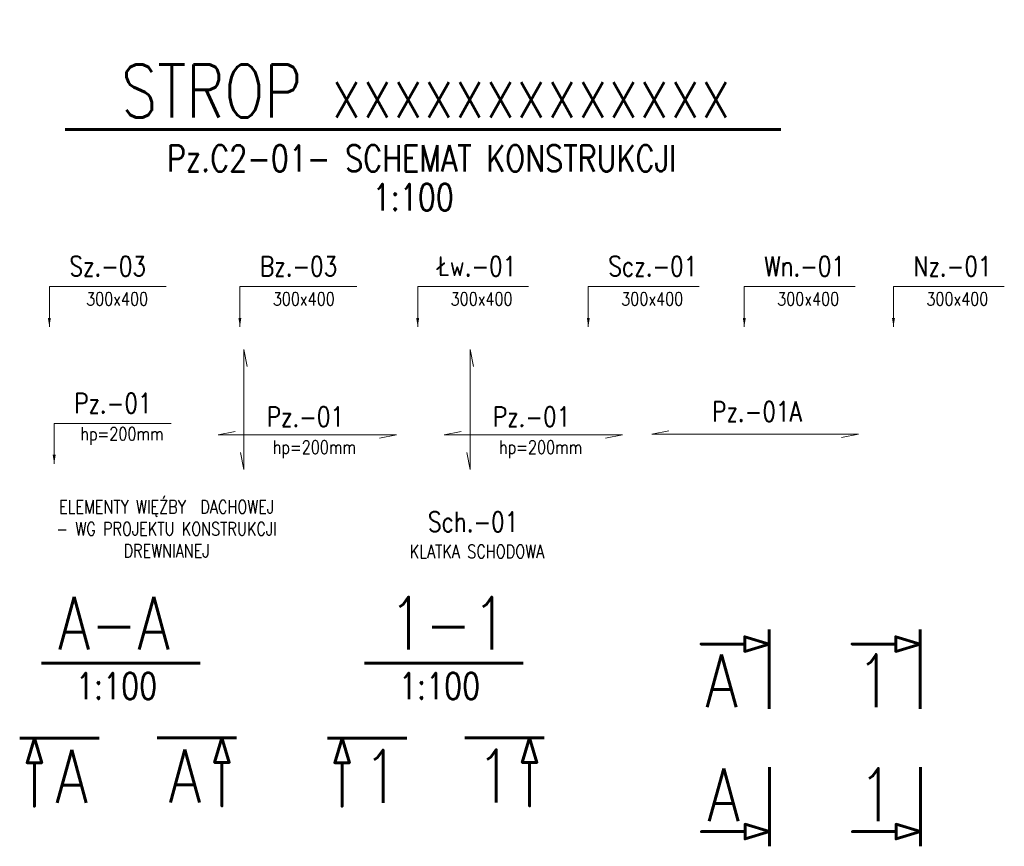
# Model space of a CAD drawing. Extents: x -1474 to 103285, y -318 to 75879.
# Tile 5 of 11: x 3864 to 7128, y 65126 to 67867. Entities that reach past the tile are written whole.
import ezdxf
from ezdxf.enums import TextEntityAlignment as Align

# ---------------------------------------------------------------- set-up
doc = ezdxf.new("R2010")
doc.units = 0
doc.header["$LTSCALE"] = 8
doc.header["$MEASUREMENT"] = 0
for name, color, linetype, lineweight in [('P-Linia1', 3, 'Continuous', 40), ('P-Linia3', 6, 'Continuous', 60), ('P-Linia4', 253, 'Continuous', 5), ('P-Opis', 1, 'Continuous', 18), ('P-Wymiar', 254, 'Continuous', 9)]:
    doc.layers.add(name, color=color, linetype=linetype, lineweight=lineweight)
doc.styles.add('CDMSTYLE', font='simplex.shx', dxfattribs={"width": 0.8})
doc.styles.add('SIMPLEX', font='simplex.shx', dxfattribs={"width": 0.8})
doc.dimstyles.new('C_1_20', dxfattribs={"dimscale": 0.1, "dimtxt": 400, "dimasz": 300, "dimexe": 300, "dimexo": 300, "dimgap": 140, "dimtad": 1, "dimdec": 1, "dimrnd": 1, "dimzin": 9, "dimtxsty": 'CDMSTYLE', "dimblk1": 'ARCHTICK', "dimblk2": 'ARCHTICK', "dimsah": 1, "dimcen": 600, "dimdle": 300, "dimclrd": 256, "dimclre": 256, "dimclrt": 1, "dimadec": 1, "dimazin": 2, "dimtfac": 1, "dimtdec": 1, "dimtix": 1, "dimtmove": 2, "dimatfit": 3, "dimfxl": 300, "dimtvp": 1, "dimtolj": 1, "dimtzin": 0, "dimlwd": -1, "dimlwe": -1, "dimarcsym": 0})

# ---------------------------------------------------------------- blocks, each defined once
blk = doc.blocks.new('_ArchTick')
at = {"color": 0, "linetype": 'ByBlock', "const_width": 0.15}
blk.add_lwpolyline([(-0.5, -0.5), (0.5, 0.5)], dxfattribs=at)

msp = doc.modelspace()

# ---------------------------------------------------------------- linework, layer by layer
at = {"layer": 'P-Linia3', "color": 6, "linetype": 'Continuous'}
for p, q in [((4014.43144, 67502.77084), (6387.32993, 67502.77084)), ((3936.3934, 65733.30213), (4462.75503, 65733.30213)), ((5007.15253, 65733.30213), (5533.51417, 65733.30213))]:
    msp.add_line(p, q, dxfattribs=at)
at = {"layer": 'P-Linia3', "color": 6, "flags": 128}
for points in [[(6348.91134, 65845.06706), (6348.91134, 65796.46706), (6267.91134, 65820.76706), (6267.91134, 65796.46706), (6123.11335, 65796.46706), (6267.91134, 65796.46706), (6267.91134, 65772.16706), (6348.91134, 65796.46706), (6348.91134, 65582.11187)], [(6849.15652, 65845.06706), (6849.15652, 65796.46706), (6768.15652, 65820.76706), (6768.15652, 65796.46706), (6623.35853, 65796.46706), (6768.15652, 65796.46706), (6768.15652, 65772.16706), (6849.15652, 65796.46706), (6849.15652, 65582.11187)], [(3864.23927, 65484.26778), (3912.83927, 65484.26778), (3888.53927, 65403.26778), (3912.83927, 65403.26778), (3912.83927, 65258.46979), (3912.83927, 65403.26778), (3937.13927, 65403.26778), (3912.83927, 65484.26778), (4127.19447, 65484.26778)], [(4583.37025, 65485.36633), (4534.77025, 65485.36633), (4559.07025, 65404.36633), (4534.77025, 65404.36633), (4534.77025, 65259.56835), (4534.77025, 65404.36633), (4510.47025, 65404.36633), (4534.77025, 65485.36633), (4320.41506, 65485.36633)], [(4884.05863, 65484.26778), (4932.65863, 65484.26778), (4908.35863, 65403.26778), (4932.65863, 65403.26778), (4932.65863, 65258.46979), (4932.65863, 65403.26778), (4956.95863, 65403.26778), (4932.65863, 65484.26778), (5147.01383, 65484.26778)], [(5603.18961, 65485.36633), (5554.58961, 65485.36633), (5578.88961, 65404.36633), (5554.58961, 65404.36633), (5554.58961, 65259.56835), (5554.58961, 65404.36633), (5530.28961, 65404.36633), (5554.58961, 65485.36633), (5340.23442, 65485.36633)], [(6350.00989, 65125.93608), (6350.00989, 65174.53608), (6269.00989, 65150.23608), (6269.00989, 65174.53608), (6124.21191, 65174.53608), (6269.00989, 65174.53608), (6269.00989, 65198.83608), (6350.00989, 65174.53608), (6350.00989, 65388.89127)], [(6850.25507, 65125.93608), (6850.25507, 65174.53608), (6769.25507, 65150.23608), (6769.25507, 65174.53608), (6624.45708, 65174.53608), (6769.25507, 65174.53608), (6769.25507, 65198.83608), (6850.25507, 65174.53608), (6850.25507, 65388.89127)]]:
    msp.add_lwpolyline(points, dxfattribs=at)
at = {"layer": 'P-Linia4'}
for p, q in [((4607.36685, 66773.6754), (4607.36685, 66375.7236)), ((4607.36685, 66773.6754), (4618.42127, 66717.33705)), ((5357.13572, 66773.6754), (5357.13572, 66375.7236)), ((5357.13572, 66773.6754), (5368.19015, 66717.33705)), ((4521.98281, 66490.5562), (4578.32116, 66501.61063)), ((5112.93968, 66490.5562), (4521.98281, 66490.5562)), ((5112.93968, 66490.5562), (5056.60133, 66479.50177)), ((5271.75168, 66490.5562), (5328.09003, 66501.61063)), ((5862.70855, 66490.5562), (5271.75168, 66490.5562)), ((5862.70855, 66490.5562), (5806.3702, 66479.50177)), ((5959.9369, 66492.34313), (6016.27525, 66503.39756)), ((6644.35484, 66492.34313), (5959.9369, 66492.34313)), ((6644.35484, 66492.34313), (6588.01649, 66481.2887)), ((4607.36685, 66375.7236), (4596.31242, 66432.06195)), ((5357.13572, 66375.7236), (5346.08129, 66432.06195))]:
    msp.add_line(p, q, dxfattribs=at)

# ---------------------------------------------------------------- texts
at = {"layer": 'P-Linia1', "color": 3, "linetype": 'Continuous', "insert": (5196.14938, 67407.0712), "char_height": 87.5, "width": 5194.9603294, "attachment_point": 5, "style": 'SIMPLEX'}
msp.add_mtext('Pz.C2-01- SCHEMAT KONSTRUKCJI', dxfattribs=at)
at = {"layer": 'P-Linia1', "color": 3, "linetype": 'Continuous', "char_height": 87.5, "attachment_point": 1, "style": 'SIMPLEX'}
for insert in [(5033.68879, 67322.16824), (4050.10708, 65701.44403), (5120.86622, 65701.44403)]:
    msp.add_mtext('1:100', dxfattribs=dict(at, insert=insert))
at = {"layer": 'P-Linia1', "color": 3, "char_height": 65.625, "attachment_point": 4, "style": 'CDMSTYLE'}
for s, insert in [('{\\Fsimplex.shx|c238;S}z.-03', (4028.70427, 67049.43846)), ('{\\Fsimplex.shx|c238;B}z.-03', (4660.31059, 67049.43846)), ('{\\Fsimplex.shx|c238;Łw}.-0{\\Fsimplex.shx|c238;1}', (5249.69942, 67049.43846)), ('{\\Fsimplex.shx|c238;Scz}.-0{\\Fsimplex.shx|c238;1}', (5815.334, 67049.43846)), ('{\\Fsimplex.shx|c238;Wn}.-0{\\Fsimplex.shx|c238;1}', (6332.32323, 67049.43846)), ('{\\Fsimplex.shx|c238;Nz}.-0{\\Fsimplex.shx|c238;1}', (6826.83466, 67049.43846)), ('{\\Fsimplex.shx|c238;Pz.-01}', (4044.74607, 66595.32754)), ('{\\Fsimplex.shx|c238;Pz.-01}', (4682.76731, 66550.64644)), ('{\\Fsimplex.shx|c238;Pz.-01}', (5432.53619, 66550.64644)), ('Pz.-01A', (6159.45152, 66567.66244)), ('{\\Fsimplex.shx|c238;Sch.-01}', (5217.53866, 66201.9368))]:
    msp.add_mtext(s, dxfattribs=dict(at, insert=insert))
at = {"layer": 'P-Linia3', "color": 6, "style": 'SIMPLEX', "width": 0.8}
for s, p in [('A', (6136.95775, 65674.56625)), ('1', (6637.20292, 65674.56625)), ('A', (3982.98181, 65358.15392)), ('A', (4357.96105, 65359.25248)), ('1', (5002.80117, 65358.15392)), ('1', (5377.78041, 65359.25248)), ('A', (6144.19322, 65296.7661)), ('1', (6644.4384, 65296.7661))]:
    msp.add_text(s, height=175, dxfattribs=at).set_placement(p, align=Align.MIDDLE_LEFT)
at = {"layer": 'P-Linia3', "color": 6, "linetype": 'Continuous', "char_height": 175, "style": 'SIMPLEX'}
for s, insert, attachment_point in [('STROP {\\Fsimplex.shx|c238;xxxxxxxxxxxxx}', (5211.81051, 67630.50237), 5), ('A-A', (3990.78554, 65865.51992), 4), ('{\\Fsimplex.shx|c238;1}-{\\Fsimplex.shx|c238;1}', (5087.21401, 65865.51992), 4)]:
    msp.add_mtext(s, dxfattribs=dict(at, insert=insert, attachment_point=attachment_point))
at = {"layer": 'P-Opis', "char_height": 65.625, "attachment_point": 5, "style": 'CDMSTYLE'}
for s, insert in [('{\\Fsimplex.shx|c238;\\H0.6667x;\\C1;300x400}', (4187.13862, 66940.93539)), ('{\\Fsimplex.shx|c238;\\H0.6667x;\\C1;300x400}', (4805.90843, 66940.93539)), ('{\\Fsimplex.shx|c238;\\H0.6667x;\\C1;300x400}', (5395.29726, 66940.93539)), ('{\\Fsimplex.shx|c238;\\H0.6667x;\\C1;300x400}', (5960.93185, 66940.93539)), ('{\\Fsimplex.shx|c238;\\H0.6667x;\\C1;300x400}', (6477.92107, 66940.93539)), ('{\\Fsimplex.shx|c238;\\H0.6667x;\\C1;300x400}', (6972.43251, 66940.93539)), ('{\\Fsimplex.shx|c238;\\H0.6667x;\\C1;hp=200mm}', (4203.18041, 66486.82447)), ('{\\Fsimplex.shx|c238;\\H0.6667x;\\C1;hp=200mm}', (4841.20166, 66442.14337)), ('{\\Fsimplex.shx|c238;\\H0.6667x;\\C1;hp=200mm}', (5590.97053, 66442.14337))]:
    msp.add_mtext(s, dxfattribs=dict(at, insert=insert))
at = {"layer": 'P-Opis', "color": 1, "char_height": 43.75, "attachment_point": 2, "style": 'CDMSTYLE'}
for s, insert in [('ELEMENTY{\\Fsimplex.shx|c238; WIĘŹBY } DACHOWEJ\\P- WG PROJEKTU KONSTRUKCJI\\PDREWNIANEJ', (4351.07964, 66273.50122)), ('{\\Fsimplex.shx|c238;KLATKA SCHODOWA}', (5380.10478, 66125.62322))]:
    msp.add_mtext(s, dxfattribs=dict(at, insert=insert))

# ---------------------------------------------------------------- leaders
at = {"layer": 'P-Wymiar'}
for points in [[(3962.55665, 66848.2812), (3962.55665, 66982.24444), (4349.98954, 66982.24444)], [(4594.16297, 66848.2812), (4594.16297, 66982.24444), (4981.9813, 66982.24444)], [(5183.5518, 66848.2812), (5183.5518, 66982.24444), (5550.9535, 66982.24444)], [(5749.18638, 66848.2812), (5749.18638, 66982.24444), (6116.58808, 66982.24444)], [(6266.17561, 66848.2812), (6266.17561, 66982.24444), (6633.5773, 66982.24444)], [(6760.68704, 66848.2812), (6760.68704, 66982.24444), (7128.08874, 66982.24444)], [(3978.59845, 66394.17028), (3978.59845, 66528.13352), (4366.03134, 66528.13352)]]:
    msp.add_leader(points, dimstyle='C_1_20', dxfattribs=at)

doc.saveas('drawing.dxf')
